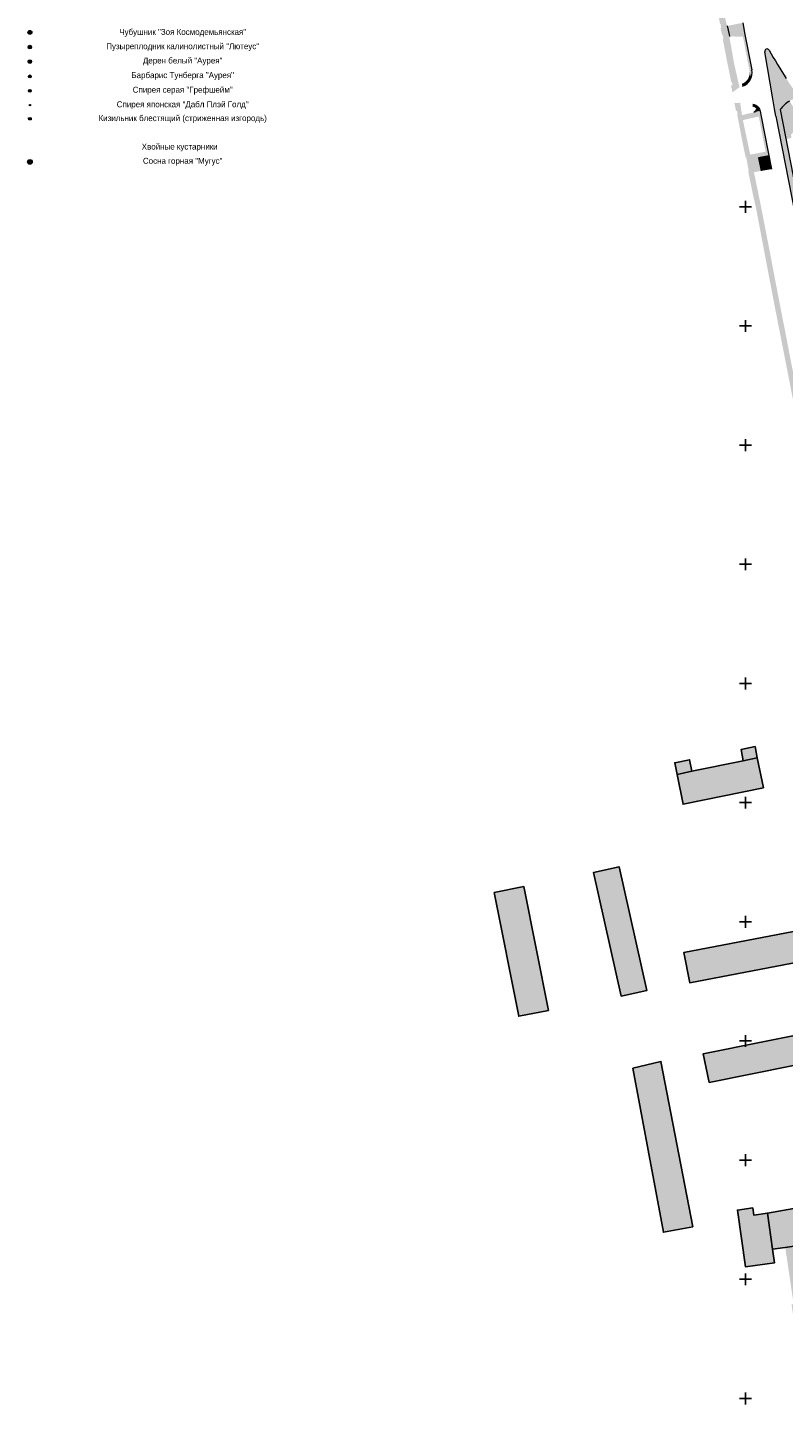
# Model space of a CAD drawing. Header units: metres. Extents: x 4385 to 11928, y 17253 to 36963.
# Tile 8 of 256: x 5499 to 5816, y 18248 to 18825. Entities that reach past the tile are written whole.
import ezdxf

# ---------------------------------------------------------------- set-up
doc = ezdxf.new("R2010")
doc.units = ezdxf.units.M
doc.layers.add('Геоподоснова_34179-21 от 9.08.21$0$Координатные кресты', color=7, linetype='Continuous', lineweight=25)
doc.layers.add('ГП_реконстр_Ботаническая$0$ГП_дороги_УДС', color=205, linetype='Continuous', lineweight=5)
doc.layers.add('ГП_здан_сущ', color=7, linetype='Continuous')
for name, color, linetype, lineweight, true_color in [('ГП_здан_сущ_штриховка', 253, 'Continuous', 0, 0x828282), ('ОЗЕЛ_Ботаническая_Р$0$ГП_рамка', 7, 'Continuous', 15, 0x000000), ('ОЗЕЛ_Ботаническая_Р$0$ОЗЕЛ_растительность', 7, 'Continuous', 5, 0x000000), ('ОЗЕЛ_Ботаническая_Р$0$ОЗЕЛ_растительность_кустарники', 7, 'Continuous', 5, 0x000000)]:
    doc.layers.add(name, color=color, linetype=linetype, lineweight=lineweight, true_color=true_color)
for name, color, linetype, lineweight, true_color, transparency in [('ГП_реконстр_Ботаническая$0$ГП_озел_проект_УДС', 7, 'Continuous', 0, 0xbedfd7, 0.5), ('ГП_реконстр_Ботаническая$0$ГП_тротуары_штриховка_УДС', 7, 'Continuous', 0, 0xd3c4ab, 0.5), ('ОЗЕЛ_Ботаническая_Р$0$ОЗЕЛ_растительность_заливка', 7, 'Continuous', 0, 0x000000, 0.2)]:
    doc.layers.add(name, color=color, linetype=linetype, lineweight=lineweight, true_color=true_color, transparency=transparency)
doc.styles.add('ОЗЕЛ_Ботаническая_Р$0$GENERATED_STYLE_1', font='GOTHIC.TTF')

# ---------------------------------------------------------------- blocks, each defined once
blk = doc.blocks.new('Геоподоснова_34179-21 от 9.08.21$0$KREST')
at = {"layer": 'Геоподоснова_34179-21 от 9.08.21$0$Координатные кресты', "color": 7, "linetype": 'Continuous', "lineweight": 25}
for p, q in [((-2.5, 0), (2.5, 0)), ((0, -2.5), (0, 2.5))]:
    blk.add_line(p, q, dxfattribs=at)
blk = doc.blocks.new('Геоподоснова_34179-21 от 9.08.21$0$KREST_1')
at = {"layer": 'Геоподоснова_34179-21 от 9.08.21$0$Координатные кресты', "color": 7, "linetype": 'Continuous', "lineweight": 25}
for p, q in [((-2.5, 0), (2.5, 0)), ((0, -2.5), (0, 2.5))]:
    blk.add_line(p, q, dxfattribs=at)
blk = doc.blocks.new('Геоподоснова_34179-21 от 9.08.21$0$KREST_2')
at = {"layer": 'Геоподоснова_34179-21 от 9.08.21$0$Координатные кресты', "color": 7, "linetype": 'Continuous', "lineweight": 25}
for p, q in [((-2.5, 0), (2.5, 0)), ((0, -2.5), (0, 2.5))]:
    blk.add_line(p, q, dxfattribs=at)
blk = doc.blocks.new('Геоподоснова_34179-21 от 9.08.21$0$KREST_3')
at = {"layer": 'Геоподоснова_34179-21 от 9.08.21$0$Координатные кресты', "color": 7, "linetype": 'Continuous', "lineweight": 25}
for p, q in [((-2.5, 0), (2.5, 0)), ((0, -2.5), (0, 2.5))]:
    blk.add_line(p, q, dxfattribs=at)
blk = doc.blocks.new('Геоподоснова_34179-21 от 9.08.21$0$KREST_4')
at = {"layer": 'Геоподоснова_34179-21 от 9.08.21$0$Координатные кресты', "color": 7, "linetype": 'Continuous', "lineweight": 25}
for p, q in [((-2.5, 0), (2.5, 0)), ((0, -2.5), (0, 2.5))]:
    blk.add_line(p, q, dxfattribs=at)
blk = doc.blocks.new('Геоподоснова_34179-21 от 9.08.21$0$KREST_5')
at = {"layer": 'Геоподоснова_34179-21 от 9.08.21$0$Координатные кресты', "color": 7, "linetype": 'Continuous', "lineweight": 25}
for p, q in [((-2.5, 0), (2.5, 0)), ((0, -2.5), (0, 2.5))]:
    blk.add_line(p, q, dxfattribs=at)
blk = doc.blocks.new('Геоподоснова_34179-21 от 9.08.21$0$KREST_6')
at = {"layer": 'Геоподоснова_34179-21 от 9.08.21$0$Координатные кресты', "color": 7, "linetype": 'Continuous', "lineweight": 25}
for p, q in [((-2.5, 0), (2.5, 0)), ((0, -2.5), (0, 2.5))]:
    blk.add_line(p, q, dxfattribs=at)
blk = doc.blocks.new('Геоподоснова_34179-21 от 9.08.21$0$KREST_7')
at = {"layer": 'Геоподоснова_34179-21 от 9.08.21$0$Координатные кресты', "color": 7, "linetype": 'Continuous', "lineweight": 25}
for p, q in [((-2.5, 0), (2.5, 0)), ((0, -2.5), (0, 2.5))]:
    blk.add_line(p, q, dxfattribs=at)
blk = doc.blocks.new('Геоподоснова_34179-21 от 9.08.21$0$KREST_8')
at = {"layer": 'Геоподоснова_34179-21 от 9.08.21$0$Координатные кресты', "color": 7, "linetype": 'Continuous', "lineweight": 25}
for p, q in [((-2.5, 0), (2.5, 0)), ((0, -2.5), (0, 2.5))]:
    blk.add_line(p, q, dxfattribs=at)
blk = doc.blocks.new('Геоподоснова_34179-21 от 9.08.21$0$KREST_9')
at = {"layer": 'Геоподоснова_34179-21 от 9.08.21$0$Координатные кресты', "color": 7, "linetype": 'Continuous', "lineweight": 25}
for p, q in [((-2.5, 0), (2.5, 0)), ((0, -2.5), (0, 2.5))]:
    blk.add_line(p, q, dxfattribs=at)
blk = doc.blocks.new('Геоподоснова_34179-21 от 9.08.21$0$KREST_10')
at = {"layer": 'Геоподоснова_34179-21 от 9.08.21$0$Координатные кресты', "color": 7, "linetype": 'Continuous', "lineweight": 25}
for p, q in [((-2.5, 0), (2.5, 0)), ((0, -2.5), (0, 2.5))]:
    blk.add_line(p, q, dxfattribs=at)
blk = doc.blocks.new('Геоподоснова_34179-21 от 9.08.21')
at = {"layer": 'Геоподоснова_34179-21 от 9.08.21$0$Координатные кресты', "color": 7, "linetype": 'Continuous', "lineweight": 25}
for name, p in [('Геоподоснова_34179-21 от 9.08.21$0$KREST_10', (5800, 18750)), ('Геоподоснова_34179-21 от 9.08.21$0$KREST_9', (5800, 18700)), ('Геоподоснова_34179-21 от 9.08.21$0$KREST_8', (5800, 18650)), ('Геоподоснова_34179-21 от 9.08.21$0$KREST_7', (5800, 18600)), ('Геоподоснова_34179-21 от 9.08.21$0$KREST_6', (5800, 18550)), ('Геоподоснова_34179-21 от 9.08.21$0$KREST_5', (5800, 18500)), ('Геоподоснова_34179-21 от 9.08.21$0$KREST_4', (5800, 18450)), ('Геоподоснова_34179-21 от 9.08.21$0$KREST_3', (5800, 18400)), ('Геоподоснова_34179-21 от 9.08.21$0$KREST_2', (5800, 18350)), ('Геоподоснова_34179-21 от 9.08.21$0$KREST_1', (5800, 18300)), ('Геоподоснова_34179-21 от 9.08.21$0$KREST', (5800, 18250))]:
    blk.add_blockref(name, p, dxfattribs=at)
blk = doc.blocks.new('ОЗЕЛ_Ботаническая_Р$0$Дерен_белый_Ауреа')
at = {"layer": 'ОЗЕЛ_Ботаническая_Р$0$ОЗЕЛ_растительность', "transparency": 33554687}
h = blk.add_hatch(color=256, dxfattribs=at)
h.dxf.hatch_style = 1
edge = h.paths.add_edge_path()
edge.add_arc((0, 0), 50, 0, 360)
at = {"layer": 'ОЗЕЛ_Ботаническая_Р$0$ОЗЕЛ_растительность_заливка', "true_color": 0xbfba44, "transparency": 33554559}
h = blk.add_hatch(color=43, dxfattribs=at)
h.dxf.hatch_style = 1
edge = h.paths.add_edge_path()
edge.add_arc((0, 0), 750, 0, 360)
at = {"layer": 'ОЗЕЛ_Ботаническая_Р$0$ОЗЕЛ_растительность'}
for radius in [750, 50]:
    blk.add_circle((0, 0), radius, dxfattribs=at)
blk = doc.blocks.new('ОЗЕЛ_Ботаническая_Р$0$Пузыреплод_калин_Лютеус')
at = {"layer": 'ОЗЕЛ_Ботаническая_Р$0$ОЗЕЛ_растительность', "transparency": 33554687}
h = blk.add_hatch(color=256, dxfattribs=at)
h.dxf.hatch_style = 1
edge = h.paths.add_edge_path()
edge.add_arc((0, 0), 50, 0, 360)
at = {"layer": 'ОЗЕЛ_Ботаническая_Р$0$ОЗЕЛ_растительность_заливка', "true_color": 0xf2cb05, "transparency": 33554559}
h = blk.add_hatch(color=40, dxfattribs=at)
h.dxf.hatch_style = 1
edge = h.paths.add_edge_path()
edge.add_arc((0, 0), 750, 0, 360)
at = {"layer": 'ОЗЕЛ_Ботаническая_Р$0$ОЗЕЛ_растительность'}
for radius in [750, 50]:
    blk.add_circle((0, 0), radius, dxfattribs=at)
blk = doc.blocks.new('ОЗЕЛ_Ботаническая_Р$0$Спирея_серая_Грефшейм')
at = {"layer": 'ОЗЕЛ_Ботаническая_Р$0$ОЗЕЛ_растительность', "transparency": 33554687}
h = blk.add_hatch(color=256, dxfattribs=at)
h.dxf.hatch_style = 1
edge = h.paths.add_edge_path()
edge.add_arc((0, 0), 35, 0, 360)
at = {"layer": 'ОЗЕЛ_Ботаническая_Р$0$ОЗЕЛ_растительность_заливка', "true_color": 0x7c9464, "transparency": 33554559}
h = blk.add_hatch(color=65, dxfattribs=at)
h.dxf.hatch_style = 1
edge = h.paths.add_edge_path()
edge.add_arc((0, 0), 560, 0, 360)
at = {"layer": 'ОЗЕЛ_Ботаническая_Р$0$ОЗЕЛ_растительность'}
for radius in [560, 35]:
    blk.add_circle((0, 0), radius, dxfattribs=at)
blk = doc.blocks.new('ОЗЕЛ_Ботаническая_Р$0$Чубушник_Зоя_Космодем')
at = {"layer": 'ОЗЕЛ_Ботаническая_Р$0$ОЗЕЛ_растительность', "transparency": 33554687}
h = blk.add_hatch(color=256, dxfattribs=at)
h.dxf.hatch_style = 1
edge = h.paths.add_edge_path()
edge.add_arc((0, 0), 50, 0, 360)
at = {"layer": 'ОЗЕЛ_Ботаническая_Р$0$ОЗЕЛ_растительность_заливка', "true_color": 0x768c27, "transparency": 33554559}
h = blk.add_hatch(color=67, dxfattribs=at)
h.dxf.hatch_style = 1
edge = h.paths.add_edge_path()
edge.add_arc((0, 0), 830, 0, 360)
at = {"layer": 'ОЗЕЛ_Ботаническая_Р$0$ОЗЕЛ_растительность'}
for radius in [830, 50]:
    blk.add_circle((0, 0), radius, dxfattribs=at)
blk = doc.blocks.new('ОЗЕЛ_Ботаническая_Р$0$сосна_горн_мугус')
at = {"layer": 'ОЗЕЛ_Ботаническая_Р$0$ОЗЕЛ_растительность', "transparency": 33554687}
h = blk.add_hatch(color=256, dxfattribs=at)
h.dxf.hatch_style = 1
edge = h.paths.add_edge_path()
edge.add_arc((0, 0), 35, 0, 360)
at = {"layer": 'ОЗЕЛ_Ботаническая_Р$0$ОЗЕЛ_растительность_заливка', "true_color": 0x334633, "transparency": 33554559}
h = blk.add_hatch(color=89, dxfattribs=at)
h.dxf.hatch_style = 1
edge = h.paths.add_edge_path()
edge.add_arc((0, 0), 980, 0, 360)
at = {"layer": 'ОЗЕЛ_Ботаническая_Р$0$ОЗЕЛ_растительность', "color": 108, "lineweight": 5, "true_color": 0x11271b}
blk.add_lwpolyline([(219, -765), (231, -763), (271, -710), (323, -698), (386, -701), (429, -624), (481, -587), (595, -602), (676, -641), (616, -574), (574, -507), (590, -458), (656, -402), (717, -330), (727, -261), (779, -100), (934, -63), (783, -36), (758, -15), (736, 56), (746, 130), (720, 241), (672, 307), (664, 392), (609, 435), (543, 513), (492, 520), (481, 545), (504, 634), (412, 564), (405, 621)], dxfattribs=at)
at = {"layer": 'ОЗЕЛ_Ботаническая_Р$0$ОЗЕЛ_растительность', "color": 108, "lineweight": 0, "true_color": 0x11271b}
blk.add_lwpolyline([(377, -588), (381, -581), (466, -522), (515, -528), (507, -516), (536, -422), (612, -358), (658, -304), (666, -247), (724, -68), (704, -50), (673, 51), (675, 69)], dxfattribs=at)
at = {"layer": 'ОЗЕЛ_Ботаническая_Р$0$ОЗЕЛ_растительность'}
for radius in [980, 35]:
    blk.add_circle((0, 0), radius, dxfattribs=at)
blk = doc.blocks.new('ОЗЕЛ_Ботаническая_Р$0$Спирея_япон_Дабл_плей_голд')
at = {"layer": 'ОЗЕЛ_Ботаническая_Р$0$ОЗЕЛ_растительность', "transparency": 33554687}
h = blk.add_hatch(color=256, dxfattribs=at)
h.dxf.hatch_style = 1
edge = h.paths.add_edge_path()
edge.add_arc((0, 0), 25, 0, 360)
at = {"layer": 'ОЗЕЛ_Ботаническая_Р$0$ОЗЕЛ_растительность_заливка', "true_color": 0xf2b84b, "transparency": 33554559}
h = blk.add_hatch(color=43, dxfattribs=at)
h.dxf.hatch_style = 1
edge = h.paths.add_edge_path()
edge.add_arc((0, 0), 300, 0, 360)
at = {"layer": 'ОЗЕЛ_Ботаническая_Р$0$ОЗЕЛ_растительность'}
for radius in [300, 25]:
    blk.add_circle((0, 0), radius, dxfattribs=at)
blk = doc.blocks.new('ОЗЕЛ_Ботаническая_Р$0$кизильник_блест_изгородь')
at = {"layer": 'ОЗЕЛ_Ботаническая_Р$0$ОЗЕЛ_растительность', "transparency": 33554687}
h = blk.add_hatch(color=256, dxfattribs=at)
h.dxf.hatch_style = 1
edge = h.paths.add_edge_path()
edge.add_arc((0, 0), 25, 0, 360)
at = {"layer": 'ОЗЕЛ_Ботаническая_Р$0$ОЗЕЛ_растительность_заливка', "true_color": 0xa3b372, "transparency": 33554559}
h = blk.add_hatch(color=73, dxfattribs=at)
h.dxf.hatch_style = 1
h.paths.add_polyline_path([(-501, -200), (-501, -80), (-456, -70), (-501, -60), (-501, 200), (-342, 200), (-332, 157), (-323, 200), (88, 200), (102, 151), (116, 200), (194, 200), (201, 181), (208, 200), (499, 200), (499, 127), (458, 118), (499, 107), (499, -200), (249, -200), (244, -172), (239, -200), (-258, -200), (-261, -180), (-265, -200), (-318, -200), (-327, -148), (-338, -200)])
at = {"layer": 'ОЗЕЛ_Ботаническая_Р$0$ОЗЕЛ_растительность'}
blk.add_lwpolyline([(-501, -200), (-501, -80), (-456, -70), (-501, -60), (-501, 200), (-342, 200), (-332, 157), (-323, 200), (88, 200), (102, 151), (116, 200), (194, 200), (201, 181), (208, 200), (499, 200), (499, 127), (458, 118), (499, 107), (499, -200), (249, -200), (244, -172), (239, -200), (-258, -200), (-261, -180), (-265, -200), (-318, -200), (-327, -148), (-338, -200)], close=True, dxfattribs=at)
blk.add_circle((0, 0), 25, dxfattribs=at)
blk = doc.blocks.new('ОЗЕЛ_Ботаническая_Р$0$Барбарис_тунберга_Ауреа')
at = {"layer": 'ОЗЕЛ_Ботаническая_Р$0$ОЗЕЛ_растительность', "transparency": 33554687}
h = blk.add_hatch(color=256, dxfattribs=at)
h.dxf.hatch_style = 1
edge = h.paths.add_edge_path()
edge.add_arc((0, 0), 50, 0, 360)
at = {"layer": 'ОЗЕЛ_Ботаническая_Р$0$ОЗЕЛ_растительность_заливка', "true_color": 0xb9bf04, "transparency": 33554559}
h = blk.add_hatch(color=52, dxfattribs=at)
h.dxf.hatch_style = 1
edge = h.paths.add_edge_path()
edge.add_arc((0, 0), 600, 0, 360)
at = {"layer": 'ОЗЕЛ_Ботаническая_Р$0$ОЗЕЛ_растительность'}
for radius in [600, 50]:
    blk.add_circle((0, 0), radius, dxfattribs=at)
blk = doc.blocks.new('ОЗЕЛ_Ботаническая_Р')
at = {"layer": 'ОЗЕЛ_Ботаническая_Р$0$ОЗЕЛ_растительность_кустарники', "xscale": 0.001, "yscale": 0.001, "zscale": 0.001}
for name, p in [('ОЗЕЛ_Ботаническая_Р$0$Чубушник_Зоя_Космодем', (5499.79, 18823.16)), ('ОЗЕЛ_Ботаническая_Р$0$Пузыреплод_калин_Лютеус', (5499.79, 18817)), ('ОЗЕЛ_Ботаническая_Р$0$Дерен_белый_Ауреа', (5499.79, 18810.92)), ('ОЗЕЛ_Ботаническая_Р$0$Спирея_серая_Грефшейм', (5499.79, 18798.69)), ('ОЗЕЛ_Ботаническая_Р$0$Спирея_япон_Дабл_плей_голд', (5499.79, 18792.66)), ('ОЗЕЛ_Ботаническая_Р$0$сосна_горн_мугус', (5499.79, 18768.82))]:
    blk.add_blockref(name, p, dxfattribs=at)
at = {"layer": 'ОЗЕЛ_Ботаническая_Р$0$ОЗЕЛ_растительность_кустарники'}
for name, p, xscale, yscale, zscale, rotation in [('ОЗЕЛ_Ботаническая_Р$0$Барбарис_тунберга_Ауреа', (5499.79, 18804.7), 0.001, 0.001, 0.001, 200.6069710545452), ('ОЗЕЛ_Ботаническая_Р$0$кизильник_блест_изгородь', (5499.78, 18787.14), 0.0009999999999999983, 0.0009999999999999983, 0.0009999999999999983, 0.07917602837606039), ('ОЗЕЛ_Ботаническая_Р$0$кизильник_блест_изгородь', (5499.79, 18786.74), 0.0009999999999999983, 0.0009999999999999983, 0.0009999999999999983, 0.07917602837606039)]:
    blk.add_blockref(name, p, dxfattribs=dict(at, xscale=xscale, yscale=yscale, zscale=zscale, rotation=rotation))
at = {"layer": 'ОЗЕЛ_Ботаническая_Р$0$ГП_рамка', "char_height": 2.5, "width": 105, "attachment_point": 5, "style": 'ОЗЕЛ_Ботаническая_Р$0$GENERATED_STYLE_1'}
for s, insert in [('\\pl2.5;Чубушник "Зоя Космодемьянская"', (5562.64, 18823)), ('\\pl2.5;Пузыреплодник калинолистный "Лютеус"', (5562.64, 18817)), ('\\pl2.5;Дерен белый "Аурея"', (5562.64, 18811)), ('\\pl2.5;Барбарис Тунберга "Аурея"', (5562.64, 18804.86)), ('\\pl2.5;Спирея серая "Грефшейм"', (5562.64, 18798.74)), ('\\pl2.5;Спирея японская "Дабл Плэй Голд"', (5562.64, 18792.62)), ('\\pl2.5;Кизильник блестящий (стриженная изгородь)', (5562.64, 18786.83)), ('Хвойные кустарники', (5562.64, 18774.88)), ('\\pl2.5;Сосна горная "Мугус"', (5562.64, 18768.91))]:
    blk.add_mtext(s, dxfattribs=dict(at, insert=insert))
blk = doc.blocks.new('ГП_реконстр_Ботаническая')
at = {"layer": 'ГП_реконстр_Ботаническая$0$ГП_озел_проект_УДС'}
h = blk.add_hatch(color=256, dxfattribs=at)
h.dxf.hatch_style = 1
h.paths.add_polyline_path([(5802.3, 18803.96), (5798.92, 18821.37), (5793.22, 18821.49), (5793.09, 18822.32), (5792.28, 18825.89), (5798.94, 18827.19), (5799.75, 18822.35), (5802.65, 18807.4)])
h = blk.add_hatch(color=256, dxfattribs=at)
h.dxf.hatch_style = 1
h.paths.add_polyline_path([(5802.3, 18803.96), (5801.68, 18807.14, -0.366562), (5798.43, 18801.55), (5798.77, 18800.61), (5798.96, 18800.68, 0.203047)])
h = blk.add_hatch(color=256, dxfattribs=at)
h.dxf.hatch_style = 1
h.paths.add_polyline_path([(5802.7, 18807.07), (5802.65, 18807.39), (5802.3, 18803.96, 0.133339)])
h = blk.add_hatch(color=256, dxfattribs=at)
h.dxf.hatch_style = 1
h.paths.add_polyline_path([(5804.72, 18790.93), (5804.69, 18790.99), (5804.34, 18791.37), (5803.93, 18791.68), (5803.62, 18791.83), (5803.23, 18791.97), (5802.91, 18792.02), (5803.03, 18793.02), (5803.11, 18793.01), (5803.23, 18792.99), (5803.33, 18792.97), (5803.41, 18792.95), (5803.54, 18792.92), (5803.62, 18792.9), (5803.77, 18792.85), (5803.85, 18792.82), (5804.01, 18792.76), (5804.18, 18792.68), (5804.45, 18792.53), (5804.52, 18792.49), (5804.6, 18792.44), (5804.71, 18792.36), (5804.88, 18792.23), (5804.93, 18792.19), (5804.98, 18792.14), (5805.04, 18792.1), (5805.13, 18792.01), (5805.28, 18791.85), (5805.37, 18791.74), (5804.93, 18791.19)])
h = blk.add_hatch(color=256, dxfattribs=at)
h.dxf.hatch_style = 1
h.paths.add_polyline_path([(5818.48, 18794.36, 0.000019), (5818.48, 18794.36), (5817.1, 18793.37), (5817.09, 18793.38, 0.00747), (5816.71, 18793.06), (5816.71, 18793.05), (5816.43, 18792.82, 0.001017), (5816.37, 18792.77), (5816.19, 18792.59), (5816.18, 18792.6, 0.00747), (5815.82, 18792.25), (5815.82, 18792.25), (5815.54, 18791.98, 0.000861), (5815.5, 18791.94), (5815.33, 18791.75), (5815.33, 18791.75, 0.00747), (5814.99, 18791.38), (5815, 18791.38), (5814.72, 18791.07, 0.000392), (5814.7, 18791.05), (5814.7, 18791.05), (5814.7, 18791.05), (5814.69, 18791.04), (5814.54, 18790.85), (5814.53, 18790.85, 0.001564), (5814.47, 18790.77), (5814.47, 18790.76), (5816.87, 18778.45), (5817.72, 18778.61), (5819.22, 18778.88), (5819.15, 18779.79), (5819.17, 18780.41), (5820.49, 18781.67), (5823.77, 18783.15), (5825.22, 18783.8), (5827.56, 18781.07), (5826.11, 18780.43), (5827.01, 18779.39), (5860.21, 18744.1), (5881.27, 18722.09), (5882.91, 18720.11), (5884.23, 18720.86), (5882.32, 18723.17), (5874.05, 18731.7), (5866.77, 18739.33), (5849.34, 18757.91), (5828.28, 18780.23), (5824.7, 18784.41), (5823.13, 18786.93), (5822.07, 18788.62)])
h = blk.add_hatch(color=256, dxfattribs=at)
h.dxf.hatch_style = 1
h.paths.add_polyline_path([(5803.53, 18764.55), (5801.98, 18771.88), (5808.43, 18773.12), (5808.81, 18771.15), (5805.45, 18770.5), (5806.5, 18765.06)])
at = {"layer": 'ГП_реконстр_Ботаническая$0$ГП_тротуары_штриховка_УДС'}
h = blk.add_hatch(color=256, dxfattribs=at)
h.dxf.hatch_style = 1
h.paths.add_polyline_path([(5789.84, 18835.75), (5787.09, 18850.52), (5785.08, 18861.41), (5782.9, 18873.48), (5780.26, 18872.92), (5781.96, 18864.24), (5784.98, 18849.55), (5789.31, 18826.75), (5789.5, 18826.78), (5789.8, 18825.13), (5789.8, 18825.11), (5789.5, 18825.06), (5789.54, 18824.77), (5790.19, 18822.2), (5793.08, 18822.32), (5792.25, 18825.88), (5792.25, 18825.9), (5792.23, 18825.96)])
h = blk.add_hatch(color=256, dxfattribs=at)
h.dxf.hatch_style = 1
edge = h.paths.add_edge_path()
edge.add_arc((5794.19, 18799.53), 0.25, -77.49471, 100.09975, ccw=False)
edge.add_line((5794.25, 18799.29), (5794.44, 18798.3))
edge.add_line((5794.44, 18798.3), (5794.47, 18798.16))
edge.add_line((5794.47, 18798.16), (5794.47, 18798.15))
edge.add_line((5794.47, 18798.15), (5794.56, 18798.06))
edge.add_line((5794.56, 18798.06), (5797.48, 18800.15))
edge.add_line((5797.48, 18800.15), (5797.4, 18800.51))
edge.add_line((5797.4, 18800.51), (5797.29, 18800.99))
edge.add_line((5797.29, 18800.99), (5797.13, 18801.7))
edge.add_line((5797.13, 18801.7), (5797.02, 18802.18))
edge.add_line((5797.02, 18802.18), (5796.86, 18802.89))
edge.add_line((5796.86, 18802.89), (5796.75, 18803.38))
edge.add_line((5796.75, 18803.38), (5796.59, 18804.08))
edge.add_line((5796.59, 18804.08), (5796.48, 18804.57))
edge.add_line((5796.48, 18804.57), (5796.33, 18805.27))
edge.add_line((5796.33, 18805.27), (5796.22, 18805.76))
edge.add_line((5796.22, 18805.76), (5796.06, 18806.46))
edge.add_line((5796.06, 18806.46), (5795.95, 18806.95))
edge.add_line((5795.95, 18806.95), (5795.79, 18807.65))
edge.add_line((5795.79, 18807.65), (5795.68, 18808.14))
edge.add_line((5795.68, 18808.14), (5795.52, 18808.84))
edge.add_line((5795.52, 18808.84), (5795.41, 18809.33))
edge.add_line((5795.41, 18809.33), (5795.25, 18810.04))
edge.add_line((5795.25, 18810.04), (5795.17, 18810.39))
edge.add_line((5795.17, 18810.39), (5795.15, 18810.53))
edge.add_line((5795.15, 18810.53), (5795.02, 18811.24))
edge.add_line((5795.02, 18811.24), (5794.93, 18811.73))
edge.add_line((5794.93, 18811.73), (5794.81, 18812.44))
edge.add_line((5794.81, 18812.44), (5794.72, 18812.93))
edge.add_line((5794.72, 18812.93), (5794.6, 18813.64))
edge.add_line((5794.6, 18813.64), (5794.51, 18814.13))
edge.add_line((5794.51, 18814.13), (5794.39, 18814.84))
edge.add_line((5794.39, 18814.84), (5794.3, 18815.34))
edge.add_line((5794.3, 18815.34), (5794.18, 18816.05))
edge.add_line((5794.18, 18816.05), (5794.09, 18816.54))
edge.add_line((5794.09, 18816.54), (5793.97, 18817.25))
edge.add_line((5793.97, 18817.25), (5793.88, 18817.74))
edge.add_line((5793.88, 18817.74), (5793.76, 18818.45))
edge.add_line((5793.76, 18818.45), (5793.67, 18818.95))
edge.add_line((5793.67, 18818.95), (5793.55, 18819.66))
edge.add_line((5793.55, 18819.66), (5793.46, 18820.15))
edge.add_line((5793.46, 18820.15), (5793.34, 18820.86))
edge.add_line((5793.34, 18820.86), (5793.25, 18821.35))
edge.add_line((5793.25, 18821.35), (5793.22, 18821.49))
edge.add_line((5793.22, 18821.49), (5793.12, 18822.06))
edge.add_line((5793.12, 18822.06), (5793.08, 18822.32))
edge.add_line((5793.08, 18822.32), (5792.41, 18822.29))
edge.add_line((5792.41, 18822.29), (5791.79, 18822.27))
edge.add_line((5791.79, 18822.27), (5790.19, 18822.2))
edge.add_line((5790.19, 18822.2), (5790.19, 18822.2))
edge.add_line((5790.19, 18822.2), (5790.23, 18821.92))
edge.add_line((5790.23, 18821.92), (5790.5, 18821.97))
edge.add_line((5790.5, 18821.97), (5790.68, 18820.97))
edge.add_line((5790.68, 18820.97), (5790.77, 18820.51))
edge.add_line((5790.77, 18820.51), (5790.44, 18820.45))
edge.add_line((5790.44, 18820.45), (5790.59, 18819.67))
edge.add_line((5790.59, 18819.67), (5790.6, 18819.58))
edge.add_line((5790.6, 18819.58), (5790.62, 18819.47))
edge.add_line((5790.62, 18819.47), (5790.81, 18818.49))
edge.add_line((5790.81, 18818.49), (5791.49, 18814.98))
edge.add_line((5791.49, 18814.98), (5791.68, 18814))
edge.add_line((5791.68, 18814), (5791.87, 18813.02))
edge.add_line((5791.87, 18813.02), (5792.06, 18812.04))
edge.add_line((5792.06, 18812.04), (5792.08, 18811.93))
edge.add_line((5792.08, 18811.93), (5792.22, 18811.25))
edge.add_line((5792.22, 18811.25), (5792.25, 18811.06))
edge.add_line((5792.25, 18811.06), (5792.44, 18810.12))
edge.add_line((5792.44, 18810.12), (5792.48, 18809.89))
edge.add_line((5792.48, 18809.89), (5792.61, 18809.29))
edge.add_line((5792.61, 18809.29), (5792.77, 18808.56))
edge.add_line((5792.77, 18808.56), (5792.78, 18808.51))
edge.add_line((5792.78, 18808.51), (5792.82, 18808.32))
edge.add_line((5792.82, 18808.32), (5793.02, 18807.34))
edge.add_line((5793.02, 18807.34), (5793.23, 18806.36))
edge.add_line((5793.23, 18806.36), (5793.26, 18806.21))
edge.add_line((5793.26, 18806.21), (5793.43, 18805.31))
edge.add_line((5793.43, 18805.31), (5793.56, 18804.58))
edge.add_line((5793.56, 18804.58), (5793.57, 18804.53))
edge.add_line((5793.57, 18804.53), (5793.61, 18804.33))
edge.add_line((5793.61, 18804.33), (5793.79, 18803.35))
edge.add_line((5793.79, 18803.35), (5793.97, 18802.36))
edge.add_line((5793.97, 18802.36), (5793.99, 18802.28))
edge.add_line((5793.99, 18802.28), (5794.28, 18802.34))
edge.add_line((5794.28, 18802.34), (5794.3, 18802.35))
edge.add_line((5794.3, 18802.35), (5794.58, 18801.05))
edge.add_line((5794.58, 18801.05), (5793.92, 18800.91))
edge.add_line((5793.92, 18800.91), (5794.15, 18799.78))
edge.add_line((5794.15, 18799.78), (5794.15, 18799.78))
h = blk.add_hatch(color=256, dxfattribs=at)
h.dxf.hatch_style = 1
h.paths.add_polyline_path([(5819.33, 18800.44, -0.004845), (5817.12, 18803.78, -0.016901), (5809.93, 18815.73, 0.796312), (5808.06, 18815.19), (5808.11, 18814.89), (5808.2, 18814.4), (5808.32, 18813.71), (5808.4, 18813.21), (5808.52, 18812.52), (5808.61, 18812.03), (5808.73, 18811.34), (5808.81, 18810.85), (5808.93, 18810.16), (5809.02, 18809.67), (5809.14, 18808.98), (5809.22, 18808.48), (5809.34, 18807.79), (5809.43, 18807.3), (5809.55, 18806.61), (5809.63, 18806.11), (5809.75, 18805.43), (5809.75, 18805.43), (5809.83, 18804.93), (5809.84, 18804.93), (5809.95, 18804.24), (5809.95, 18804.24), (5810.03, 18803.75), (5810.04, 18803.75), (5810.16, 18803.06), (5810.24, 18802.57), (5810.24, 18802.57), (5810.36, 18801.88), (5810.44, 18801.38), (5810.44, 18801.38), (5810.56, 18800.69), (5810.64, 18800.2), (5810.64, 18800.2), (5810.76, 18799.51), (5810.84, 18799.01), (5810.84, 18799.01), (5810.96, 18798.32), (5811.04, 18797.83), (5811.16, 18797.14), (5811.25, 18796.65), (5811.36, 18795.96), (5811.45, 18795.46), (5811.56, 18794.77), (5811.65, 18794.28), (5811.76, 18793.59), (5811.85, 18793.1), (5811.91, 18792.75), (5811.97, 18792.41), (5812.05, 18791.91), (5812.17, 18791.22), (5812.25, 18790.73), (5812.37, 18790.04), (5812.45, 18789.54), (5812.57, 18788.85), (5812.65, 18788.36), (5812.7, 18788.09), (5812.7, 18788.09), (5812.91, 18788.45), (5813.16, 18788.89), (5813.23, 18789.01), (5813.29, 18789.11), (5813.53, 18789.48), (5813.81, 18789.89), (5813.93, 18790.07), (5813.96, 18790.11), (5814.13, 18790.32), (5814.23, 18790.45), (5814.23, 18790.45), (5814.47, 18790.76), (5814.47, 18790.77, -0.005428), (5814.7, 18791.05), (5814.71, 18791.06), (5814.72, 18791.07, -0.0175), (5815.5, 18791.94), (5815.52, 18791.96), (5815.54, 18791.98, -0.017132), (5816.37, 18792.77), (5816.4, 18792.79), (5816.43, 18792.82, -0.016994), (5817.3, 18793.54), (5817.35, 18793.58), (5817.4, 18793.62, -0.016066), (5818.28, 18794.24), (5818.35, 18794.28), (5818.43, 18794.33, -0.01515), (5819.3, 18794.85), (5819.38, 18794.9), (5819.39, 18794.91), (5819.5, 18794.96, -0.014115), (5820.34, 18795.39), (5820.47, 18795.46), (5820.61, 18795.52, -0.012843), (5821.41, 18795.85), (5821.56, 18795.92), (5821.57, 18795.92), (5821.76, 18795.99, -0.0084), (5822.29, 18796.17, -0.006298)])
h = blk.add_hatch(color=256, dxfattribs=at)
h.dxf.hatch_style = 1
h.paths.add_polyline_path([(5811.76, 18722.89), (5808.15, 18741.7), (5806.56, 18749.83), (5803.54, 18764.53), (5802.1, 18771.33), (5798.91, 18786.37), (5806.55, 18788.12), (5806.1, 18790.29), (5798.53, 18788.45), (5797.76, 18793.65), (5795.33, 18793.53), (5796.04, 18790.22), (5796.43, 18790.29), (5796.68, 18788.98), (5796.49, 18788.94), (5797.41, 18784.03), (5798.22, 18779.77), (5800.05, 18770.72), (5800.31, 18770.77), (5800.54, 18769.5), (5801.1, 18766.32), (5801.37, 18764.99), (5801.12, 18764.95), (5803.38, 18753.92), (5804.29, 18750.03), (5807.53, 18733.02), (5809.85, 18720.79), (5811.9, 18710.05), (5821.9, 18659.06), (5825.66, 18659.76), (5826.67, 18654.87), (5828.3, 18655.12), (5826.77, 18662.78), (5823.5, 18662.12), (5819.99, 18680.48), (5818.9, 18685.89), (5817.18, 18694.91), (5813.6, 18713.22)])
h = blk.add_hatch(color=256, dxfattribs=at)
h.dxf.hatch_style = 1
h.paths.add_polyline_path([(5806.07, 18790.41, 0.105457), (5805.37, 18791.74), (5804.93, 18791.19), (5804.72, 18790.93), (5803.73, 18789.71), (5806.1, 18790.29), (5806.08, 18790.37)])
h = blk.add_hatch(color=256, dxfattribs=at)
h.dxf.hatch_style = 1
h.paths.add_polyline_path([(5813.81, 18789.89), (5813.53, 18789.48), (5813.29, 18789.11), (5813.29, 18789.11), (5813.23, 18789.01), (5813.16, 18788.89), (5812.91, 18788.45), (5812.7, 18788.09), (5832.99, 18684.07), (5833.23, 18682.82), (5833.26, 18682.66), (5833.34, 18682.35), (5833.42, 18682.05), (5833.61, 18681.5), (5833.74, 18681.17), (5834.14, 18680.38), (5834.36, 18680.01), (5834.67, 18679.57), (5834.96, 18679.2), (5835.22, 18678.91), (5835.44, 18678.68), (5835.7, 18678.43), (5836.31, 18677.93), (5836.66, 18677.68), (5837.07, 18677.43), (5837.21, 18677.35), (5837.49, 18677.21), (5837.76, 18677.07), (5838.33, 18676.84), (5838.77, 18676.69), (5839.23, 18676.57), (5839.64, 18676.48), (5840.1, 18676.41), (5840.4, 18676.38), (5840.74, 18676.36), (5841.22, 18676.35), (5841.48, 18676.36), (5842.16, 18676.42), (5842.54, 18676.49), (5843, 18676.58), (5843.35, 18676.68), (5843.66, 18676.78), (5840.84, 18686.31), (5840.45, 18686.99), (5844.32, 18689.72), (5843.49, 18690.17), (5843.22, 18690.02), (5842.9, 18689.85), (5842.46, 18689.62), (5841.83, 18689.27), (5841.39, 18689.04), (5841.39, 18689.04), (5841.08, 18688.86), (5841.08, 18688.86), (5835.65, 18685.93), (5834.9, 18686.04), (5814.47, 18790.76), (5814.23, 18790.45), (5814.13, 18790.32), (5813.96, 18790.11), (5813.95, 18790.1), (5813.93, 18790.07)])
at = {"layer": 'ГП_реконстр_Ботаническая$0$ГП_дороги_УДС'}
for p, q in [((5798.94, 18827.19), (5799.75, 18822.35)), ((5799.75, 18822.35), (5802.65, 18807.4)), ((5811.46, 18795.29), (5808.07, 18815.08)), ((5812.19, 18791.08), (5811.46, 18795.29)), ((5805.37, 18791.74), (5803.73, 18789.71)), ((5806.14, 18790.13), (5806.59, 18787.82)), ((5806.59, 18787.82), (5810.88, 18765.81)), ((5812.7, 18788.09), (5812.19, 18791.08)), ((5812.7, 18788.09), (5833.23, 18682.82)), ((5814.47, 18790.77), (5834.9, 18686.04))]:
    blk.add_line(p, q, dxfattribs=at)
at = {"layer": 'ГП_реконстр_Ботаническая$0$ГП_дороги_УДС', "flags": 128}
for points in [[(5792.28, 18825.89), (5793.09, 18822.32), (5793.22, 18821.49)], [(5803.73, 18789.71), (5803.73, 18789.71), (5803.48, 18789.65)], [(5809.81, 18771.35), (5805.45, 18770.5), (5806.5, 18765.06)]]:
    blk.add_lwpolyline(points, dxfattribs=at)
at = {"layer": 'ГП_реконстр_Ботаническая$0$ГП_дороги_УДС'}
for centre, radius, start, end in [((5809.06, 18815.25), 1, 29.07744, 189.72542), ((5990.32, 18916.04), 206.4, 209.07744, 212.95055), ((5796.76, 18806.26), 6, 289.57372, 10.98139), ((5827.5, 18780.26), 16.74, 122.60742, 141.10473)]:
    blk.add_arc(centre, radius, start, end, dxfattribs=at)
at = {"layer": 'ГП_реконстр_Ботаническая$0$ГП_дороги_УДС', "extrusion": (0, 0, -1)}
for start, end in [(96.79369, 140.33281), (140.33281, 168.95812)]:
    blk.add_arc((-5802.6, 18789.44), 3.6, start, end, dxfattribs=at)
at = {"layer": 'ГП_реконстр_Ботаническая$0$ГП_озел_проект_УДС', "extrusion": (0, 0, -1)}
blk.add_solid([(-5808.81, 18771.15), (-5809.8, 18771.35), (-5805.55, 18787.89), (-5806.53, 18788.12)], dxfattribs=at)
at = {"layer": 'ГП_реконстр_Ботаническая$0$ГП_тротуары_штриховка_УДС', "extrusion": (0, 0, -1)}
blk.add_solid([(-5809.81, 18771.35), (-5805.45, 18770.5), (-5810.88, 18765.81), (-5806.5, 18765.06)], dxfattribs=at)

msp = doc.modelspace()

# ---------------------------------------------------------------- hatches: boundary and pattern name
at = {"layer": 'ГП_здан_сущ_штриховка', "linetype": 'Continuous'}
h = msp.add_hatch(color=256, dxfattribs=at)
h.paths.add_polyline_path([(5777.526, 18513.146), (5771.271, 18511.875), (5773.845, 18499.323), (5807.496, 18506.235), (5804.958, 18518.766), (5799.052, 18517.559)])
h.paths.add_polyline_path([(5799.052, 18517.559), (5798.201, 18522.34), (5804.037, 18523.496), (5804.958, 18518.766)])
h.paths.add_polyline_path([(5777.526, 18513.146), (5776.573, 18517.971), (5770.318, 18516.766), (5771.271, 18511.875)])
for points in [[(5747.856, 18418.835), (5758.606, 18421.25), (5746.958, 18473.097), (5736.208, 18470.682)], [(5694.531, 18462.312), (5706.967, 18464.785), (5717.294, 18412.848), (5704.858, 18410.375)], [(5826.77, 18447.201), (5829.194, 18434.535), (5776.605, 18424.469), (5774.183, 18437.184)], [(5784.759, 18382.622), (5782.294, 18394.622), (5834.327, 18405.1), (5836.725, 18393.032)], [(5752.705, 18388.657), (5764.54, 18391.416), (5777.897, 18322.065), (5765.588, 18319.725)]]:
    msp.add_hatch(color=256, dxfattribs=at).paths.add_polyline_path(points)
h = msp.add_hatch(color=256, dxfattribs=at)
h.paths.add_polyline_path([(5811.35, 18312.624), (5812.162, 18306.922), (5800.023, 18305.198), (5796.639, 18329.03), (5803.038, 18329.943), (5803.459, 18326.982), (5809.201, 18327.78)])
h.paths.add_polyline_path([(5816.669, 18313.396), (5824.168, 18314.518), (5826.325, 18314.841), (5835.247, 18316.168), (5832.851, 18331.966), (5809.201, 18327.78), (5811.35, 18312.624)])
h.paths.add_polyline_path([(5863.187, 18317.217), (5856.329, 18316.422), (5853.49, 18337.31), (5832.518, 18334.248), (5832.851, 18331.966), (5835.625, 18313.37), (5848.805, 18315.248), (5851.249, 18298.07), (5858.933, 18299.119), (5857.282, 18313.152), (5863.568, 18313.883)])
h.paths.add_polyline_path([(5816.669, 18313.396), (5819.771, 18292.519), (5829.239, 18293.751), (5826.325, 18314.841), (5824.168, 18314.518)])
h.paths.add_polyline_path([(5820.198, 18289.531), (5829.627, 18290.959), (5829.239, 18293.751), (5819.771, 18292.519)], flags=17)
h.paths.add_polyline_path([(5820.198, 18289.531), (5829.627, 18290.959), (5829.945, 18288.736), (5852.138, 18291.912), (5851.874, 18293.736), (5859.443, 18294.687), (5863.35, 18295.175), (5865.976, 18276.921), (5822.036, 18270.779), (5819.313, 18289.465)])

# ---------------------------------------------------------------- linework, layer by layer
at = {"layer": 'ГП_здан_сущ'}
for points in [[(5799.052, 18517.559), (5798.201, 18522.34), (5804.037, 18523.496), (5804.958, 18518.766)], [(5777.526, 18513.146), (5776.573, 18517.971), (5770.318, 18516.766), (5771.271, 18511.875)], [(5777.526, 18513.146), (5771.271, 18511.875), (5773.845, 18499.323), (5807.496, 18506.235), (5804.958, 18518.766), (5799.052, 18517.559)], [(5747.856, 18418.835), (5758.606, 18421.25), (5746.958, 18473.097), (5736.208, 18470.682)], [(5694.531, 18462.312), (5706.967, 18464.785), (5717.294, 18412.848), (5704.858, 18410.375)], [(5826.77, 18447.201), (5829.194, 18434.535), (5776.605, 18424.469), (5774.183, 18437.184)], [(5784.759, 18382.622), (5782.294, 18394.622), (5834.327, 18405.1), (5836.725, 18393.032)], [(5752.705, 18388.657), (5764.54, 18391.416), (5777.897, 18322.065), (5765.588, 18319.725)], [(5816.669, 18313.396), (5824.168, 18314.518), (5826.325, 18314.841), (5835.247, 18316.168), (5832.851, 18331.966), (5809.201, 18327.78), (5811.35, 18312.624)], [(5811.35, 18312.624), (5812.162, 18306.922), (5800.023, 18305.198), (5796.639, 18329.03), (5803.038, 18329.943), (5803.459, 18326.982), (5809.201, 18327.78)]]:
    msp.add_lwpolyline(points, close=True, dxfattribs=at)

# ---------------------------------------------------------------- block references
for name in ['ГП_реконстр_Ботаническая', 'Геоподоснова_34179-21 от 9.08.21']:
    msp.add_blockref(name, (0, 0))

# ---------------------------------------------------------------- next in the draw order: block references
msp.add_blockref('ОЗЕЛ_Ботаническая_Р', (0, 0))

doc.saveas('drawing.dxf')
